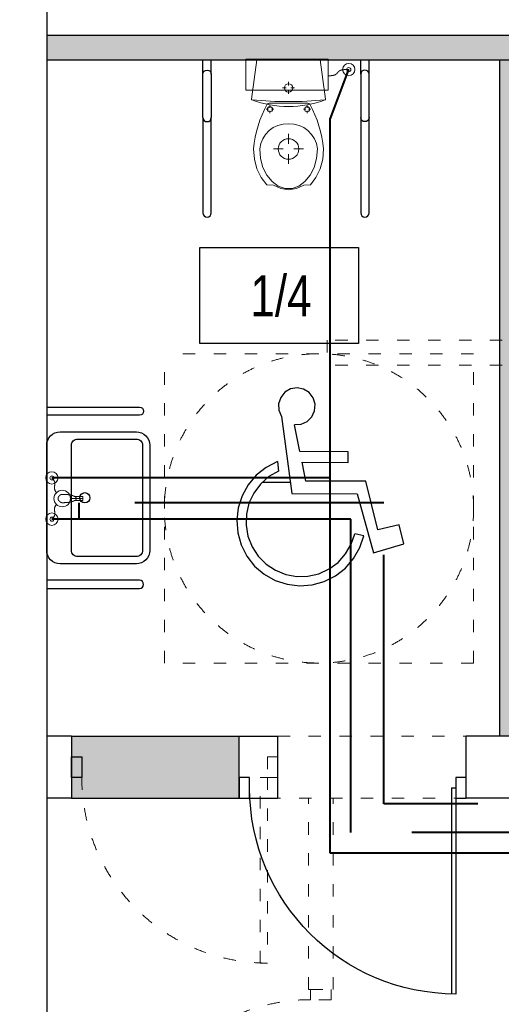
# Model space of a CAD drawing. Header units: millimetres. Extents: x 3698380 to 4312681, y 939872 to 1104488.
# Tile 6 of 93: x 3855084 to 3857420, y 1046630 to 1051404. Entities that reach past the tile are written whole.
import ezdxf

# ---------------------------------------------------------------- set-up
doc = ezdxf.new("R2010")
doc.units = ezdxf.units.MM
doc.header["$LTSCALE"] = 10
for name, pattern in [('ACAD_ISO03W100', [30, 12, -18]), ('CENTER', [2, 1.25, -0.25, 0.25, -0.25]), ('H2OCW', [0]), ('H2OCYR', [181.05, 120.7, -60.35]), ('H2OHW', [371.354, 250.4, -60.35, 0.254, -60.35])]:
    doc.linetypes.add(name, pattern=pattern)
for name, color, linetype, lineweight in [('0 20 cienka', 8, 'Continuous', 20), ('a_sc_nośna', 2, 'Continuous', 100), ('bloki', 214, 'Continuous', 13), ('SAN_Odbiorniki H2O na rzucie', 7, 'Continuous', 13), ('SAN_Przewody ciepłej wody H2O na rzucie', 1, 'Continuous', 40), ('SAN_Przewody zimnej wody H2O na rzucie', 5, 'Continuous', 40), ('SAN_Przybory H2O na rzucie', 7, 'Continuous', 13)]:
    doc.layers.add(name, color=color, linetype=linetype, lineweight=lineweight)
for name, color, linetype in [('15_LINIA_CIENKA', 1, 'Continuous'), ('A_bloki', 252, 'Continuous'), ('A_kreskowanie', 8, 'Continuous'), ('A_opis_pom', 3, 'Continuous'), ('A_sc_istn', 252, 'Continuous'), ('A_sc_proj', 2, 'Continuous'), ('A_stolarka', 252, 'Continuous'), ('A_wymiary', 1, 'Continuous'), ('MUREK', 6, 'Continuous'), ('SAN_Piony H2O na rzucie', 8, 'Continuous'), ('W', 8, 'CENTER')]:
    doc.layers.add(name, color=color, linetype=linetype)
doc.layers.add('SAN_Przewody cyrkulacji H2O na rzucie', color=7, linetype='Continuous', lineweight=40, true_color=0x800080)
doc.styles.add('Strzałki', font='ic-isocp.shx', dxfattribs={"width": 0.8})

# ---------------------------------------------------------------- blocks, each defined once
blk = doc.blocks.new('drzwiniepe')
at = {"layer": 'A_stolarka', "ltscale": 2}
for p, q in [((1098870.7, 962140.2), (1098870.7, 963140)), ((1098890.7, 962140.2), (1098890.7, 963140.2)), ((1098870.7, 962140.2), (1098890.7, 962140.2))]:
    blk.add_line(p, q, dxfattribs=at)
for points in [[(1097840.7, 962190.2), (1097890.7, 962190.2), (1097890.7, 962090.2), (1097840.7, 962090.2)], [(1098890.7, 962190.2), (1098940.7, 962190.2), (1098940.7, 962090.2), (1098890.7, 962090.2)]]:
    blk.add_lwpolyline(points, close=True, dxfattribs=at)
blk.add_arc((1098890.7, 962140.2), 1000, 90, 180, dxfattribs=at)
blk = doc.blocks.new('UMY2')
for points in [[(-25.5, 0), (25.5, 0, -0.414214), (32, -6.5), (32, -43.5, -0.414214), (25.5, -50), (-25.5, -50, -0.414214), (-32, -43.5), (-32, -6.5, -0.414214)], [(-25.5, -12), (25.5, -12, -0.414214), (28.5, -15), (28.5, -43.5, -0.414214), (25.5, -46.5), (-25.5, -46.5, -0.414214), (-28.5, -43.5), (-28.5, -15, -0.414214)]]:
    blk.add_lwpolyline(points, format="xyb", close=True)
blk.add_circle((0, -18.5), 2.5)
blk = doc.blocks.new('A$C39F57054')
at = {"layer": '15_LINIA_CIENKA', "color": 8, "lineweight": 25}
for p, q in [((24.42, 79.99), (21.78, 79.55)), ((27.04, 79.47), (24.42, 79.99)), ((17.79, 76.13), (16.95, 73.6)), ((19.47, 78.21), (17.79, 76.13)), ((21.78, 79.55), (19.47, 78.21)), ((29.31, 78.06), (27.04, 79.47)), ((30.93, 75.93), (29.31, 78.06)), ((31.69, 73.37), (30.93, 75.93)), ((16.95, 73.6), (17.06, 70.93)), ((31.5, 70.7), (31.69, 73.37)), ((17.06, 70.93), (18.1, 68.47)), ((18.1, 68.47), (22.27, 37.34)), ((28.47, 66.41), (30.38, 68.28)), ((30.38, 68.28), (31.5, 70.7)), ((25.53, 54.23), (23.33, 65.02)), ((23.35, 65.19), (26.02, 65.33)), ((26.02, 65.33), (28.47, 66.41)), ((45.01, 54.15), (25.53, 54.23)), ((45, 49.89), (45.01, 54.15)), ((11.91, 47.86), (7.93, 44.7)), ((16.44, 50.18), (11.91, 47.86)), ((16.44, 50.18), (16.95, 46.37)), ((27.96, 42.35), (26.4, 49.97)), ((26.4, 49.97), (45, 49.89)), ((7.93, 44.7), (4.64, 40.82)), ((13.02, 44.12), (9.62, 41.12)), ((16.95, 46.37), (13.02, 44.12)), ((4.64, 40.82), (2.16, 36.38)), ((9.62, 41.12), (6.9, 37.49)), ((52.21, 42.25), (27.96, 42.35)), ((57.02, 22.69), (52.21, 42.25)), ((2.16, 36.38), (0.59, 31.55)), ((6.9, 37.49), (4.97, 33.4)), ((22.27, 37.34), (48.72, 37.23)), ((48.72, 37.23), (55.24, 13.3)), ((4.97, 33.4), (3.91, 28.99)), ((0.59, 31.55), (0, 26.5)), ((3.91, 28.99), (3.76, 24.47)), ((0, 26.5), (0.4, 21.43)), ((3.76, 24.47), (4.53, 20)), ((65.68, 24.58), (57.02, 22.69)), ((67.54, 17.02), (65.68, 24.58)), ((0.4, 21.43), (1.78, 16.53)), ((4.53, 20), (6.19, 15.79)), ((46.3, 16.77), (47.74, 21.06)), ((51.37, 20.24), (47.74, 21.06)), ((49.76, 15.42), (51.37, 20.24)), ((1.78, 16.53), (4.08, 12)), ((44.01, 12.86), (46.3, 16.77)), ((55.24, 13.3), (67.54, 17.02)), ((4.08, 12), (7.23, 8)), ((6.19, 15.79), (8.66, 11.99)), ((8.66, 11.99), (11.85, 8.78)), ((40.98, 9.49), (44.01, 12.86)), ((47.25, 11), (49.76, 15.42)), ((7.23, 8), (11.09, 4.69)), ((11.85, 8.78), (15.62, 6.27)), ((37.34, 6.8), (40.98, 9.49)), ((43.92, 7.15), (47.25, 11)), ((11.09, 4.69), (15.52, 2.2)), ((15.62, 6.27), (19.83, 4.58)), ((19.83, 4.58), (24.28, 3.77)), ((28.81, 3.89), (33.22, 4.91)), ((33.22, 4.91), (37.34, 6.8)), ((35.37, 1.74), (39.91, 4.02)), ((39.91, 4.02), (43.92, 7.15)), ((15.52, 2.2), (20.35, 0.61)), ((20.35, 0.61), (25.4, 0)), ((24.28, 3.77), (28.81, 3.89)), ((25.4, 0), (30.47, 0.38)), ((30.47, 0.38), (35.37, 1.74))]:
    blk.add_line(p, q, dxfattribs=at)
at = {"layer": 'W', "color": 8, "linetype": 'Continuous', "ltscale": 4}
blk.add_line((21.69, 41.7), (10.28, 41.7), dxfattribs=at)
blk = doc.blocks.new('d')
at = {"layer": 'A_kreskowanie', "ltscale": 2}
h = blk.add_hatch(color=252, dxfattribs=at)
h.dxf.hatch_style = 1
h.paths.add_polyline_path([(3731432.76, 791007.02), (3731312.76, 791007.02), (3731312.76, 789647.02), (3731432.76, 789647.02)])
h.paths.add_polyline_path([(3732874.74, 789327.02), (3732874.74, 789347.02), (3731432.76, 789347.02), (3731432.76, 789227.02), (3732874.74, 789227.02)])
h.paths.add_polyline_path([(3732754.74, 789227.02), (3732634.74, 789227.02), (3732634.74, 789127.02), (3732754.74, 789127.02)])
h.paths.add_polyline_path([(3734281.53, 789347.02), (3733874.74, 789347.02), (3733874.74, 789227.02), (3734281.53, 789227.02)])
h.paths.add_polyline_path([(3734161.53, 791007.02), (3734041.53, 791007.02), (3734041.53, 790927.02), (3734041.53, 790357.02), (3734041.53, 789347.02), (3734161.53, 789347.02)])
h.paths.add_polyline_path([(3736381.9, 791007.02), (3736261.9, 791007.02), (3736261.9, 789347.02), (3735463.65, 789347.02), (3735314.74, 789347.02), (3735314.74, 789227.02), (3736381.9, 789227.02)])
h.paths.add_polyline_path([(3735583.65, 789227.02), (3735463.65, 789227.02), (3735463.65, 787727.02), (3735583.65, 787727.02)])
h.paths.add_polyline_path([(3732754.74, 788122.56), (3732634.74, 788122.56), (3732634.74, 787727.02), (3732754.74, 787727.02)])
h.paths.add_polyline_path([(3731432.76, 789527.02), (3731312.76, 789527.02), (3731312.76, 787727.02), (3731432.76, 787727.02)])
h.paths.add_polyline_path([(3730049.12, 787727.02), (3729235.08, 787727.02), (3729235.08, 787627.02), (3729285.08, 787627.02), (3729285.08, 787527.02, 0.0278424), (3729290.65, 787427.02), (3730049.12, 787427.02)])
h.paths.add_polyline_path([(3729285.08, 787527.02), (3729235.08, 787527.02), (3729235.08, 787427.02), (3729290.65, 787427.02, -0.0278424)], flags=17)
h.paths.add_polyline_path([(3729285.08, 787627.02), (3729235.08, 787627.02), (3729235.08, 787527.02), (3729285.08, 787527.02)], flags=17)
h.paths.add_polyline_path([(3729114.74, 784607.02), (3728714.74, 784607.02), (3728714.74, 783607.02), (3729114.74, 783607.02)])
h.paths.add_polyline_path([(3729220.66, 783607.02), (3729114.74, 783607.02), (3729114.74, 783487.02), (3729220.66, 783487.02)])
h.paths.add_polyline_path([(3729309.74, 783607.02), (3729220.66, 783607.02), (3729220.66, 783487.02), (3729309.74, 783487.02)])
h.paths.add_polyline_path([(3732204.74, 783607.02), (3730709.74, 783607.02), (3730709.74, 783487.02), (3732204.74, 783487.02)])
h.paths.add_polyline_path([(3732324.74, 783707.02), (3732204.74, 783707.02), (3732204.74, 781627.02), (3732324.74, 781627.02)])
h.paths.add_polyline_path([(3735344.74, 786027.02), (3735224.74, 786027.02), (3732324.74, 786027.02), (3732324.74, 785907.02), (3735224.74, 785907.02), (3735224.74, 781627.02), (3735344.74, 781627.02)])
h.paths.add_polyline_path([(3744114.74, 791127.02), (3735314.74, 791127.02), (3735314.74, 791007.02), (3744114.74, 791007.02)])
h.paths.add_polyline_path([(3740100.05, 791007.02), (3739980.05, 791007.02), (3739980.05, 787727.02), (3740100.05, 787727.02)])
h.paths.add_polyline_path([(3742214.74, 791007.02), (3742094.74, 791007.02), (3742094.74, 787727.02), (3742214.74, 787727.02)])
h.paths.add_polyline_path([(3727024.74, 793327.02), (3726904.74, 793327.02), (3726904.74, 789127.02), (3727024.74, 789127.02)])
h = blk.add_hatch(color=252, dxfattribs=at)
h.dxf.hatch_style = 1
h.paths.add_polyline_path([(3733274.74, 791127.02), (3729114.74, 791127.02), (3729114.74, 791007.02), (3732204.74, 791007.02), (3733274.74, 791007.02)])
h.paths.add_polyline_path([(3733394.74, 791127.02), (3733274.74, 791127.02), (3733274.74, 791007.02), (3733394.74, 791007.02)])
h.paths.add_polyline_path([(3735194.74, 791127.02), (3733394.74, 791127.02), (3733394.74, 791007.02), (3733824.74, 791007.02), (3734041.53, 791007.02), (3735194.74, 791007.02)])
h.paths.add_polyline_path([(3735314.74, 791127.02), (3735194.74, 791127.02), (3735194.74, 791007.02), (3735314.74, 791007.02)])
h.paths.add_polyline_path([(3731432.76, 789647.02), (3731312.76, 789647.02), (3731312.76, 789527.02), (3731432.76, 789527.02)])
at = {"color": 252}
blk.add_lwpolyline([(3729235.08, 787527.02), (3729235.08, 787627.02), (3729285.08, 787627.02), (3729285.08, 787527.02)], close=True, dxfattribs=at)
at = {"layer": '0 20 cienka', "color": 252, "linetype": 'ACAD_ISO03W100', "ltscale": 0.5}
for p, q in [((3729685.48, 788081.68), (3729685.48, 789581.68)), ((3731185.48, 789581.68), (3729685.48, 789581.68)), ((3731185.48, 788081.68), (3731185.48, 789581.68)), ((3731185.48, 788081.68), (3729685.48, 788081.68)), ((3730235.08, 787727.02), (3731149.12, 787727.02)), ((3731149.12, 787427.02), (3730235.08, 787427.02))]:
    blk.add_line(p, q, dxfattribs=at)
for points in [[(3733274.74, 789647.02), (3730474.74, 789647.02)], [(3730474.74, 789647.02), (3730474.74, 789527.02)], [(3733274.74, 789527.02), (3730474.74, 789527.02)], [(3730384.74, 786499.45), (3730384.74, 787427.02)], [(3730504.74, 786499.45), (3730504.74, 787427.02)], [(3730384.74, 786499.45), (3730504.74, 786499.45)]]:
    blk.add_lwpolyline(points, dxfattribs=at)
for points in [[(3730235.08, 787627.02), (3730185.08, 787627.02), (3730185.08, 787527.02), (3730235.08, 787527.02)], [(3730150.08, 786627.02), (3730150.08, 787527.02), (3730185.08, 787527.02), (3730185.08, 786627.02)], [(3730394.74, 786499.45), (3730494.74, 786499.45), (3730494.74, 786449.45), (3730394.74, 786449.45)]]:
    blk.add_lwpolyline(points, close=True, dxfattribs=at)
blk.add_circle((3730435.48, 788831.68), 750, dxfattribs=at)
for centre, start, end in [((3730185.08, 787527.02), 180, 270), ((3730394.74, 785549.45), 90, 180)]:
    blk.add_arc(centre, 900, start, end, dxfattribs=at)
at = {"layer": 'A_bloki', "color": 252}
for points in [[(3729872.88, 790937.02), (3729872.88, 791007.02)], [(3729912.88, 790937.02), (3729912.88, 791007.02)], [(3730638.17, 790937.02), (3730638.17, 791007.02)], [(3730678.17, 790937.02), (3730678.17, 791007.02)]]:
    blk.add_lwpolyline(points, dxfattribs=at)
for points in [[(3729872.88, 790727.02), (3729872.88, 790937.02, -1), (3729912.88, 790937.02), (3729912.88, 790727.02)], [(3730678.17, 790727.02), (3730678.17, 790937.02, 1), (3730638.17, 790937.02), (3730638.17, 790727.02)], [(3729872.88, 790727.02), (3729872.88, 790264.53, 1), (3729912.88, 790264.53), (3729912.88, 790727.02)], [(3729872.88, 790727.02), (3729872.88, 790727.02, 1), (3729912.88, 790727.02), (3729912.88, 790727.02)], [(3730638.17, 790727.02), (3730638.17, 790264.53, 1), (3730678.17, 790264.53), (3730678.17, 790727.02)], [(3730678.17, 790727.02), (3730678.17, 790727.02, -1), (3730638.17, 790727.02), (3730638.17, 790727.02)], [(3729114.74, 789323.19), (3729564.74, 789323.19, -1), (3729564.74, 789283.19), (3729114.74, 789283.19)], [(3729114.74, 788443.19), (3729564.74, 788443.19, 1), (3729564.74, 788483.19), (3729114.74, 788483.19)]]:
    blk.add_lwpolyline(points, format="xyb", dxfattribs=at)
at = {"layer": 'A_opis_pom', "color": 252, "ltscale": 2}
blk.add_lwpolyline([(3729858.27, 790096.2), (3730627.2, 790096.2), (3730627.2, 789630.78), (3729858.27, 789630.78)], close=True, dxfattribs=at)
at = {"layer": 'A_sc_istn', "color": 252}
for p, q in [((3730049.12, 787727.02), (3730235.08, 787727.02)), ((3730049.12, 787427.02), (3730235.08, 787427.02))]:
    blk.add_line(p, q, dxfattribs=at)
for points in [[(3729114.74, 791427.02), (3729114.74, 784607.02)], [(3729114.74, 791007.02), (3729114.74, 787727.02)], [(3729235.08, 787727.02), (3729114.74, 787727.02)], [(3729235.08, 787727.02), (3729235.08, 787427.02)], [(3730235.08, 787727.02), (3730235.08, 787427.02)], [(3732754.74, 787727.02), (3731149.12, 787727.02)], [(3729235.08, 787427.02), (3729114.74, 787427.02)], [(3732754.74, 787427.02), (3731149.12, 787427.02)]]:
    blk.add_lwpolyline(points, dxfattribs=at)
at = {"layer": 'A_sc_proj', "color": 252, "ltscale": 2}
for p, q in [((3729114.74, 791007.02), (3731774.74, 791007.02)), ((3731312.76, 787727.02), (3731312.76, 791007.02)), ((3731312.76, 787727.02), (3731312.76, 791007.02)), ((3729235.08, 787727.02), (3730049.12, 787727.02)), ((3729235.08, 787427.02), (3730049.12, 787427.02))]:
    blk.add_line(p, q, dxfattribs=at)
at = {"layer": 'A_sc_proj', "color": 252, "ltscale": 16}
for p, q in [((3730049.12, 787427.02), (3730049.12, 787727.02)), ((3731149.12, 787427.02), (3731149.12, 787727.02))]:
    blk.add_line(p, q, dxfattribs=at)
at = {"layer": 'A_sc_proj', "color": 252, "ltscale": 2}
for points in [[(3729114.74, 791127.02), (3744114.74, 791127.02)], [(3729114.74, 791007.02), (3744114.74, 791007.02)], [(3729114.74, 791007.02), (3732204.74, 791007.02)]]:
    blk.add_lwpolyline(points, dxfattribs=at)
at = {"layer": 'bloki', "color": 252, "ltscale": 0.5}
for p, q in [((3730108.32, 790815.64), (3730134.88, 791007.02)), ((3730134.88, 791007.02), (3730440.9, 791007.02)), ((3730467.46, 790815.64), (3730440.9, 791007.02)), ((3730287.89, 790881.64), (3730287.89, 790900.13)), ((3730258.4, 790870.64), (3730276.89, 790870.64)), ((3730287.89, 790859.65), (3730287.89, 790841.15)), ((3730317.38, 790870.64), (3730298.88, 790870.64)), ((3730287.89, 790797.02), (3730193.75, 790797.02)), ((3730197.89, 790773.81), (3730197.89, 790785.23)), ((3730287.89, 790797.02), (3730382.02, 790797.02)), ((3730377.89, 790773.81), (3730377.89, 790785.23)), ((3730179.68, 790767.02), (3730191.1, 790767.02)), ((3730197.89, 790760.24), (3730197.89, 790748.82)), ((3730216.09, 790767.02), (3730204.67, 790767.02)), ((3730359.68, 790767.02), (3730371.1, 790767.02)), ((3730377.89, 790760.24), (3730377.89, 790748.82)), ((3730396.09, 790767.02), (3730384.67, 790767.02)), ((3730287.89, 790647.34), (3730287.89, 790599.95)), ((3730122.15, 790525.01), (3730117.89, 790574.52)), ((3730151.96, 790528.45), (3730147.89, 790574.52)), ((3730215.07, 790574.52), (3730262.46, 790574.52)), ((3730287.89, 790501.71), (3730287.89, 790549.1)), ((3730360.7, 790574.52), (3730313.31, 790574.52)), ((3730427.89, 790574.52), (3730423.82, 790528.45)), ((3730457.89, 790574.52), (3730453.63, 790525.01)), ((3730134.72, 790477.98), (3730122.15, 790525.01)), ((3730163.92, 790485.06), (3730151.96, 790528.45)), ((3730423.82, 790528.45), (3730411.85, 790485.06)), ((3730453.63, 790525.01), (3730441.05, 790477.98)), ((3730154.98, 790435.8), (3730134.72, 790477.98)), ((3730183.1, 790446.87), (3730163.92, 790485.06)), ((3730411.85, 790485.06), (3730392.68, 790446.87)), ((3730441.05, 790477.98), (3730420.8, 790435.8)), ((3730181.89, 790400.56), (3730154.98, 790435.8)), ((3730208.36, 790416.1), (3730183.1, 790446.87)), ((3730238.24, 790394.53), (3730208.36, 790416.1)), ((3730367.42, 790416.1), (3730337.53, 790394.53)), ((3730392.68, 790446.87), (3730367.42, 790416.1)), ((3730420.8, 790435.8), (3730393.88, 790400.56)), ((3730214.13, 790399.06), (3730181.89, 790400.56)), ((3730250.06, 790382.6), (3730214.13, 790399.06)), ((3730271.01, 790383.43), (3730238.24, 790394.53)), ((3730287.89, 790377.02), (3730250.06, 790382.6)), ((3730304.76, 790383.43), (3730271.01, 790383.43)), ((3730325.72, 790382.6), (3730287.89, 790377.02)), ((3730337.53, 790394.53), (3730304.76, 790383.43)), ((3730361.65, 790399.06), (3730325.72, 790382.6)), ((3730393.88, 790400.56), (3730361.65, 790399.06))]:
    blk.add_line(p, q, dxfattribs=at)
for centre, radius, start, end in [((3730287.89, 790870.64), 20.24, 0, 180), ((3730287.89, 790870.64), 20.24, 180, 0), ((3730111.27, 790815.12), 3, 170.04995, 249.83789), ((3730111.4, 790815.83), 3, 173.7411, 264.29427), ((3730289.52, 791300.56), 520.13, 249.83789, 269.82045), ((3730287.89, 792582.22), 1778.18, 264.29427, 270), ((3730674.75, 790521.59), 559.38, 151.10848, 174.57011), ((3730193.75, 790787.02), 10, 90, 151.10848), ((3730287.89, 792582.22), 1778.18, 270, 275.70573), ((3730286.26, 791300.56), 520.13, 270.17955, 290.16211), ((3730382.02, 790787.02), 10, 28.89152, 90), ((3729901.02, 790521.59), 559.38, 5.42989, 28.89152), ((3730197.89, 790767.02), 12.49, 0, 180), ((3730197.89, 790767.02), 12.49, 180, 0), ((3730377.89, 790767.02), 12.49, 0, 180), ((3730377.89, 790767.02), 12.49, 180, 0), ((3730282.71, 790561.69), 135.43, 87.80781, 174.56404), ((3730293.07, 790561.69), 135.43, 5.43596, 92.19219), ((3730287.89, 790574.52), 50, 0, 180), ((3730287.89, 790574.52), 50, 180, 0)]:
    blk.add_arc(centre, radius, start, end, dxfattribs=at)
at = {"layer": 'bloki', "color": 252}
for centre, start, end in [((3730464.37, 790815.83), 275.70573, 6.2589), ((3730464.5, 790815.12), 290.16211, 9.95005)]:
    blk.add_arc(centre, 3, start, end, dxfattribs=at)
at = {"layer": 'A_bloki', "color": 252, "xscale": 10, "yscale": 10, "zscale": 10, "rotation": 89.99999999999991}
blk.add_blockref('UMY2', (3729114.74, 788883.19), dxfattribs=at)
at = {"layer": 'a_sc_nośna', "color": 252, "xscale": -1, "rotation": 180}
blk.add_blockref('drzwiniepe', (2632208.37, 1749617.18), dxfattribs=at)
at = {"layer": 'MUREK', "color": 252, "ltscale": 30, "xscale": 11.99999999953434, "yscale": 11.99999999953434, "zscale": 11.99999999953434}
blk.add_blockref('A$C39F57054', (3730036.44, 788456.3), dxfattribs=at)
at = {"layer": 'A_opis_pom', "color": 252, "insert": (3730251.26, 789861.03), "char_height": 200, "attachment_point": 5, "style": 'Strzałki', "bg_fill": 3, "box_fill_scale": 1.2, "bg_fill_color": 256, "bg_fill_transparency": 10554628}
blk.add_mtext('1/4', dxfattribs=at)
blk = doc.blocks.new('BATCZST')
at = {"layer": 'SAN_Odbiorniki H2O na rzucie', "true_color": 0x000000}
for points in [[(0, -100), (0, -40)], [(-10, -60), (-10, -100), (10, -100), (10, -60)]]:
    blk.add_lwpolyline(points, dxfattribs=at)
for centre, radius in [((-100, 50), 10), ((100, 50), 10), ((0, 0), 40)]:
    blk.add_circle(centre, radius, dxfattribs=at)
at = {"layer": 'SAN_Odbiorniki H2O na rzucie', "linetype": 'Continuous', "true_color": 0x000000}
for points in [[(-30, 30), (-33.6, 32.2), (-37.1, 34), (-40.4, 35.4), (-43.5, 36.3), (-46.5, 37), (-49.4, 37.3), (-52.1, 37.5), (-54.8, 37.4), (-57.4, 37.2), (-60, 36.9), (-62.5, 36.6), (-65, 36.2), (-67.5, 36), (-70, 35.8), (-72.6, 35.8), (-75.2, 35.9), (-77.9, 36.3), (-80.6, 37), (-83.5, 38.1), (-86.5, 39.5), (-89.6, 41.3), (-92.9, 43.7), (-96.4, 46.6), (-100, 50)], [(30, 30), (33.6, 32.2), (37.1, 34), (40.4, 35.4), (43.5, 36.3), (46.5, 37), (49.4, 37.3), (52.1, 37.5), (54.8, 37.4), (57.4, 37.2), (60, 36.9), (62.5, 36.6), (65, 36.2), (67.5, 36), (70, 35.8), (72.6, 35.8), (75.2, 35.9), (77.9, 36.3), (80.6, 37), (83.5, 38.1), (86.5, 39.5), (89.6, 41.3), (92.9, 43.7), (96.4, 46.6), (100, 50)]]:
    blk.add_spline(points, degree=3, dxfattribs=at)
at = {"layer": 'SAN_Odbiorniki H2O na rzucie', "true_color": 0x000000}
blk.add_spline([(-20, 0), (-20, -0.6), (-20, -1.2), (-20, -1.8), (-20, -2.4), (-20, -3), (-20, -3.6), (-20, -4.2), (-20, -4.8), (-20, -5.4), (-20, -6), (-20, -6.6), (-20, -7.2), (-20, -7.8), (-20, -8.4), (-20, -9), (-20, -9.6), (-20, -10.2), (-19.9, -10.8), (-19.9, -11.4), (-19.9, -12), (-19.9, -12.6), (-19.9, -13.2), (-19.9, -13.8), (-19.9, -14.4), (-19.8, -15), (-19.8, -15.6), (-19.8, -16.2), (-19.8, -16.8), (-19.8, -17.4), (-19.7, -18), (-19.7, -18.6), (-19.7, -19.2), (-19.6, -19.8), (-19.6, -20.4), (-19.6, -21), (-19.5, -21.6), (-19.5, -22.2), (-19.5, -22.8), (-19.4, -23.4), (-19.4, -24), (-19.3, -24.6), (-19.3, -25.2), (-19.2, -25.8), (-19.1, -26.4), (-19.1, -27), (-19, -27.6), (-19, -28.2), (-18.9, -28.8), (-18.8, -29.4), (-18.8, -30), (-18.7, -30.6), (-18.6, -31.2), (-18.5, -31.8), (-18.4, -32.4), (-18.3, -33), (-18.2, -33.6), (-18.1, -34.2), (-18, -34.8), (-17.9, -35.4), (-17.8, -36), (-17.7, -36.6), (-17.6, -37.2), (-17.5, -37.8), (-17.4, -38.4), (-17.3, -39), (-17.1, -39.6), (-17, -40.2), (-16.9, -40.8), (-16.7, -41.4), (-16.6, -42), (-16.4, -42.6), (-16.3, -43.2), (-16.1, -43.8), (-15.9, -44.4), (-15.8, -45), (-15.6, -45.6), (-15.4, -46.2), (-15.3, -46.8), (-15.1, -47.4), (-14.9, -48), (-14.7, -48.6), (-14.5, -49.2), (-14.3, -49.8), (-14.1, -50.4), (-13.9, -51), (-13.6, -51.6), (-13.4, -52.2), (-13.2, -52.8), (-13, -53.4), (-12.7, -54), (-12.5, -54.6), (-12.2, -55.2), (-12, -55.8), (-11.7, -56.4), (-11.4, -57), (-11.2, -57.6), (-10.9, -58.2), (-10.6, -58.8), (-10.3, -59.4), (-10, -60), (-10, -60.3), (-10, -60.6), (-9.9, -60.9), (-9.9, -61.2), (-9.9, -61.4), (-9.8, -61.7), (-9.7, -62), (-9.6, -62.2), (-9.5, -62.5), (-9.4, -62.7), (-9.3, -62.9), (-9.2, -63.2), (-9.1, -63.4), (-8.9, -63.6), (-8.8, -63.8), (-8.6, -64), (-8.5, -64.2), (-8.3, -64.4), (-8.1, -64.6), (-7.9, -64.8), (-7.7, -65), (-7.5, -65.1), (-7.3, -65.3), (-7.1, -65.5), (-6.9, -65.6), (-6.6, -65.8), (-6.4, -65.9), (-6.2, -66), (-5.9, -66.2), (-5.7, -66.3), (-5.4, -66.4), (-5.2, -66.5), (-4.9, -66.6), (-4.6, -66.7), (-4.4, -66.8), (-4.1, -66.9), (-3.8, -67), (-3.5, -67.1), (-3.2, -67.1), (-3, -67.2), (-2.7, -67.3), (-2.4, -67.3), (-2.1, -67.4), (-1.8, -67.4), (-1.5, -67.4), (-1.2, -67.5), (-0.9, -67.5), (-0.6, -67.5), (-0.3, -67.5), (0, -67.5), (0.3, -67.5), (0.6, -67.5), (0.9, -67.5), (1.2, -67.5), (1.5, -67.4), (1.8, -67.4), (2.1, -67.4), (2.4, -67.3), (2.7, -67.3), (3, -67.2), (3.2, -67.1), (3.5, -67.1), (3.8, -67), (4.1, -66.9), (4.4, -66.8), (4.6, -66.7), (4.9, -66.6), (5.2, -66.5), (5.4, -66.4), (5.7, -66.3), (5.9, -66.2), (6.2, -66), (6.4, -65.9), (6.6, -65.8), (6.9, -65.6), (7.1, -65.5), (7.3, -65.3), (7.5, -65.1), (7.7, -65), (7.9, -64.8), (8.1, -64.6), (8.3, -64.4), (8.5, -64.2), (8.6, -64), (8.8, -63.8), (8.9, -63.6), (9.1, -63.4), (9.2, -63.2), (9.3, -62.9), (9.4, -62.7), (9.5, -62.5), (9.6, -62.2), (9.7, -62), (9.8, -61.7), (9.9, -61.4), (9.9, -61.2), (9.9, -60.9), (10, -60.6), (10, -60.3), (10, -60), (10.3, -59.4), (10.6, -58.8), (10.9, -58.2), (11.2, -57.6), (11.4, -57), (11.7, -56.4), (12, -55.8), (12.2, -55.2), (12.5, -54.6), (12.7, -54), (13, -53.4), (13.2, -52.8), (13.4, -52.2), (13.6, -51.6), (13.9, -51), (14.1, -50.4), (14.3, -49.8), (14.5, -49.2), (14.7, -48.6), (14.9, -48), (15.1, -47.4), (15.3, -46.8), (15.4, -46.2), (15.6, -45.6), (15.8, -45), (15.9, -44.4), (16.1, -43.8), (16.3, -43.2), (16.4, -42.6), (16.6, -42), (16.7, -41.4), (16.9, -40.8), (17, -40.2), (17.1, -39.6), (17.3, -39), (17.4, -38.4), (17.5, -37.8), (17.6, -37.2), (17.7, -36.6), (17.8, -36), (17.9, -35.4), (18, -34.8), (18.1, -34.2), (18.2, -33.6), (18.3, -33), (18.4, -32.4), (18.5, -31.8), (18.6, -31.2), (18.7, -30.6), (18.7, -30), (18.8, -29.4), (18.9, -28.8), (19, -28.2), (19, -27.6), (19.1, -27), (19.1, -26.4), (19.2, -25.8), (19.3, -25.2), (19.3, -24.6), (19.4, -24), (19.4, -23.4), (19.5, -22.8), (19.5, -22.2), (19.5, -21.6), (19.6, -21), (19.6, -20.4), (19.6, -19.8), (19.7, -19.2), (19.7, -18.6), (19.7, -18), (19.8, -17.4), (19.8, -16.8), (19.8, -16.2), (19.8, -15.6), (19.8, -15), (19.9, -14.4), (19.9, -13.8), (19.9, -13.2), (19.9, -12.6), (19.9, -12), (19.9, -11.4), (19.9, -10.8), (20, -10.2), (20, -9.6), (20, -9), (20, -8.4), (20, -7.8), (20, -7.2), (20, -6.6), (20, -6), (20, -5.4), (20, -4.8), (20, -4.2), (20, -3.6), (20, -3), (20, -2.4), (20, -1.8), (20, -1.2), (20, -0.6), (20, 0), (20, 0.3), (20, 0.6), (20, 0.9), (20, 1.2), (19.9, 1.5), (19.9, 1.8), (19.9, 2.1), (19.8, 2.4), (19.8, 2.7), (19.7, 3), (19.7, 3.3), (19.6, 3.6), (19.5, 3.9), (19.4, 4.2), (19.4, 4.5), (19.3, 4.8), (19.2, 5.1), (19.1, 5.3), (19, 5.6), (18.9, 5.9), (18.8, 6.2), (18.7, 6.5), (18.5, 6.8), (18.4, 7.1), (18.3, 7.3), (18.1, 7.6), (18, 7.9), (17.9, 8.2), (17.7, 8.5), (17.6, 8.7), (17.4, 9), (17.3, 9.3), (17.1, 9.5), (16.9, 9.8), (16.8, 10.1), (16.6, 10.3), (16.4, 10.6), (16.2, 10.9), (16, 11.1), (15.8, 11.4), (15.6, 11.6), (15.4, 11.9), (15.2, 12.1), (15, 12.3), (14.8, 12.6), (14.6, 12.8), (14.4, 13.1), (14.2, 13.3), (14, 13.5), (13.7, 13.7), (13.5, 14), (13.3, 14.2), (13.1, 14.4), (12.8, 14.6), (12.6, 14.8), (12.3, 15), (12.1, 15.2), (11.9, 15.4), (11.6, 15.6), (11.4, 15.8), (11.1, 16), (10.9, 16.2), (10.6, 16.4), (10.3, 16.6), (10.1, 16.8), (9.8, 16.9), (9.5, 17.1), (9.3, 17.3), (9, 17.4), (8.7, 17.6), (8.5, 17.7), (8.2, 17.9), (7.9, 18), (7.6, 18.1), (7.3, 18.3), (7.1, 18.4), (6.8, 18.5), (6.5, 18.7), (6.2, 18.8), (5.9, 18.9), (5.6, 19), (5.3, 19.1), (5.1, 19.2), (4.8, 19.3), (4.5, 19.4), (4.2, 19.4), (3.9, 19.5), (3.6, 19.6), (3.3, 19.7), (3, 19.7), (2.7, 19.8), (2.4, 19.8), (2.1, 19.9), (1.8, 19.9), (1.5, 19.9), (1.2, 20), (0.9, 20), (0.6, 20), (0.3, 20), (0, 20), (-0.3, 20), (-0.6, 20), (-0.9, 20), (-1.2, 20), (-1.5, 19.9), (-1.8, 19.9), (-2.1, 19.9), (-2.4, 19.8), (-2.7, 19.8), (-3, 19.7), (-3.3, 19.7), (-3.6, 19.6), (-3.9, 19.5), (-4.2, 19.4), (-4.5, 19.4), (-4.8, 19.3), (-5.1, 19.2), (-5.3, 19.1), (-5.6, 19), (-5.9, 18.9), (-6.2, 18.8), (-6.5, 18.7), (-6.8, 18.5), (-7.1, 18.4), (-7.3, 18.3), (-7.6, 18.1), (-7.9, 18), (-8.2, 17.9), (-8.5, 17.7), (-8.7, 17.6), (-9, 17.4), (-9.3, 17.3), (-9.5, 17.1), (-9.8, 16.9), (-10.1, 16.8), (-10.3, 16.6), (-10.6, 16.4), (-10.9, 16.2), (-11.1, 16), (-11.4, 15.8), (-11.6, 15.6), (-11.9, 15.4), (-12.1, 15.2), (-12.3, 15), (-12.6, 14.8), (-12.8, 14.6), (-13.1, 14.4), (-13.3, 14.2), (-13.5, 14), (-13.7, 13.7), (-14, 13.5), (-14.2, 13.3), (-14.4, 13.1), (-14.6, 12.8), (-14.8, 12.6), (-15, 12.3), (-15.2, 12.1), (-15.4, 11.9), (-15.6, 11.6), (-15.8, 11.4), (-16, 11.1), (-16.2, 10.9), (-16.4, 10.6), (-16.6, 10.3), (-16.8, 10.1), (-16.9, 9.8), (-17.1, 9.5), (-17.3, 9.3), (-17.4, 9), (-17.6, 8.7), (-17.7, 8.5), (-17.9, 8.2), (-18, 7.9), (-18.1, 7.6), (-18.3, 7.3), (-18.4, 7.1), (-18.5, 6.8), (-18.7, 6.5), (-18.8, 6.2), (-18.9, 5.9), (-19, 5.6), (-19.1, 5.3), (-19.2, 5.1), (-19.3, 4.8), (-19.4, 4.5), (-19.4, 4.2), (-19.5, 3.9), (-19.6, 3.6), (-19.7, 3.3), (-19.7, 3), (-19.8, 2.7), (-19.8, 2.4), (-19.9, 2.1), (-19.9, 1.8), (-19.9, 1.5), (-20, 1.2), (-20, 0.9), (-20, 0.6), (-20, 0.3), (-20, 0)], degree=3, dxfattribs=at)
blk = doc.blocks.new('ZBPL')
at = {"layer": 'SAN_Przybory H2O na rzucie', "true_color": 0x000000}
blk.add_lwpolyline([(-200, 0), (200, 0), (200, -150), (-200, -150), (-200, 0)], dxfattribs=at)
blk.add_circle((300, -50), 10, dxfattribs=at)
at = {"layer": 'SAN_Przybory H2O na rzucie', "linetype": 'Continuous', "true_color": 0x000000}
blk.add_spline([(200, -80), (201.18805, -79.99701), (202.3524, -79.98808), (203.49335, -79.97327), (204.6112, -79.95264), (205.70625, -79.92625), (206.7788, -79.89416), (207.82915, -79.85643), (208.8576, -79.81312), (209.86445, -79.76429), (210.85, -79.71), (211.81455, -79.65031), (212.7584, -79.58528), (213.68185, -79.51497), (214.5852, -79.43944), (215.46875, -79.35875), (216.3328, -79.27296), (217.17765, -79.18213), (218.0036, -79.08632), (218.81095, -78.98559), (219.6, -78.88), (220.37105, -78.76961), (221.1244, -78.65448), (221.86035, -78.53467), (222.5792, -78.41024), (223.28125, -78.28125), (223.9668, -78.14776), (224.63615, -78.00983), (225.2896, -77.86752), (225.92745, -77.72089), (226.55, -77.57), (227.15755, -77.41491), (227.7504, -77.25568), (228.32885, -77.09237), (228.8932, -76.92504), (229.44375, -76.75375), (229.9808, -76.57856), (230.50465, -76.39953), (231.0156, -76.21672), (231.51395, -76.03019), (232, -75.84), (232.47405, -75.64621), (232.9364, -75.44888), (233.38735, -75.24807), (233.8272, -75.04384), (234.25625, -74.83625), (234.6748, -74.62536), (235.08315, -74.41123), (235.4816, -74.19392), (235.87045, -73.97349), (236.25, -73.75), (236.62055, -73.52351), (236.9824, -73.29408), (237.33585, -73.06177), (237.6812, -72.82664), (238.01875, -72.58875), (238.3488, -72.34816), (238.67165, -72.10493), (238.9876, -71.85912), (239.29695, -71.61079), (239.6, -71.36), (239.89705, -71.10681), (240.1884, -70.85128), (240.47435, -70.59347), (240.7552, -70.33344), (241.03125, -70.07125), (241.3028, -69.80696), (241.57015, -69.54063), (241.8336, -69.27232), (242.09345, -69.00209), (242.35, -68.73), (242.60355, -68.45611), (242.8544, -68.18048), (243.10285, -67.90317), (243.3492, -67.62424), (243.59375, -67.34375), (243.8368, -67.06176), (244.07865, -66.77833), (244.3196, -66.49352), (244.55995, -66.20739), (244.8, -65.92), (245.04005, -65.63141), (245.2804, -65.34168), (245.52135, -65.05087), (245.7632, -64.75904), (246.00625, -64.46625), (246.2508, -64.17256), (246.49715, -63.87803), (246.7456, -63.58272), (246.99645, -63.28669), (247.25, -62.99), (247.50655, -62.69271), (247.7664, -62.39488), (248.02985, -62.09657), (248.2972, -61.79784), (248.56875, -61.49875), (248.8448, -61.19936), (249.12565, -60.89973), (249.4116, -60.59992), (249.70295, -60.29999), (250, -60), (250.30002, -59.70299), (250.60016, -59.41192), (250.90054, -59.12673), (251.20128, -58.84736), (251.5025, -58.57375), (251.80432, -58.30584), (252.10686, -58.04357), (252.41024, -57.78688), (252.71458, -57.53571), (253.02, -57.29), (253.32662, -57.04969), (253.63456, -56.81472), (253.94394, -56.58503), (254.25488, -56.36056), (254.5675, -56.14125), (254.88192, -55.92704), (255.19826, -55.71787), (255.51664, -55.51368), (255.83718, -55.31441), (256.16, -55.12), (256.48522, -54.93039), (256.81296, -54.74552), (257.14334, -54.56533), (257.47648, -54.38976), (257.8125, -54.21875), (258.15152, -54.05224), (258.49366, -53.89017), (258.83904, -53.73248), (259.18778, -53.57911), (259.54, -53.43), (259.89582, -53.28509), (260.25536, -53.14432), (260.61874, -53.00763), (260.98608, -52.87496), (261.3575, -52.74625), (261.73312, -52.62144), (262.11306, -52.50047), (262.49744, -52.38328), (262.88638, -52.26981), (263.28, -52.16), (263.67842, -52.05379), (264.08176, -51.95112), (264.49014, -51.85193), (264.90368, -51.75616), (265.3225, -51.66375), (265.74672, -51.57464), (266.17646, -51.48877), (266.61184, -51.40608), (267.05298, -51.32651), (267.5, -51.25), (267.95302, -51.17649), (268.41216, -51.10592), (268.87754, -51.03823), (269.34928, -50.97336), (269.8275, -50.91125), (270.31232, -50.85184), (270.80386, -50.79507), (271.30224, -50.74088), (271.80758, -50.68921), (272.32, -50.64), (272.83962, -50.59319), (273.36656, -50.54872), (273.90094, -50.50653), (274.44288, -50.46656), (274.9925, -50.42875), (275.54992, -50.39304), (276.11526, -50.35937), (276.68864, -50.32768), (277.27018, -50.29791), (277.86, -50.27), (278.45822, -50.24389), (279.06496, -50.21952), (279.68034, -50.19683), (280.30448, -50.17576), (280.9375, -50.15625), (281.57952, -50.13824), (282.23066, -50.12167), (282.89104, -50.10648), (283.56078, -50.09261), (284.24, -50.08), (284.92882, -50.06859), (285.62736, -50.05832), (286.33574, -50.04913), (287.05408, -50.04096), (287.7825, -50.03375), (288.52112, -50.02744), (289.27006, -50.02197), (290.02944, -50.01728), (290.79938, -50.01331), (291.58, -50.01), (292.37142, -50.00729), (293.17376, -50.00512), (293.98714, -50.00343), (294.81168, -50.00216), (295.6475, -50.00125), (296.49472, -50.00064), (297.35346, -50.00027), (298.22384, -50.00008), (299.10598, -50.00001), (300, -50)], degree=3, dxfattribs=at)
blk = doc.blocks.new('VERTPIPEHOTWATER_H2O_P')
at = {"layer": 'SAN_Przewody ciepłej wody H2O na rzucie', "lineweight": 13, "true_color": 0x000000}
blk.add_circle((0, 0), 30, dxfattribs=at)
blk = doc.blocks.new('VERTPIPECOLDWATER_H2O_P')
at = {"layer": 'SAN_Przewody zimnej wody H2O na rzucie', "lineweight": 13, "true_color": 0x000000}
blk.add_circle((0, 0), 30, dxfattribs=at)

msp = doc.modelspace()

# ---------------------------------------------------------------- block references
at = {"layer": 'A_wymiary'}
msp.add_blockref('d', (126100.4, 260202.7), dxfattribs=at)

# ---------------------------------------------------------------- next in the draw order: linework, layer by layer
at = {"layer": 'SAN_Przewody ciepłej wody H2O na rzucie', "linetype": 'H2OHW', "true_color": 0x000000}
for p, q in [((3855370.5, 1048982.2), (3855240.5, 1048982.2)), ((3856690.5, 1048982.2), (3855370.5, 1048982.2)), ((3856690.5, 1047462.2), (3856690.5, 1048982.2)), ((3859490.5, 1047462.2), (3856690.5, 1047462.2))]:
    msp.add_line(p, q, dxfattribs=at)
at = {"layer": 'SAN_Przewody cyrkulacji H2O na rzucie', "linetype": 'H2OCYR', "true_color": 0x000000}
for p, q in [((3856850.5, 1049062.2), (3855370.5, 1049062.2)), ((3855370.5, 1049062.2), (3855370.5, 1048982.2)), ((3856850.5, 1047602.2), (3856850.5, 1049062.2)), ((3869980.5, 1047602.2), (3856850.5, 1047602.2))]:
    msp.add_line(p, q, dxfattribs=at)
at = {"layer": 'SAN_Przewody zimnej wody H2O na rzucie', "linetype": 'H2OCW', "true_color": 0x000000}
for p, q in [((3856590.5, 1050922.2), (3856680.5, 1051162.2)), ((3856590.5, 1049182.2), (3856590.5, 1050922.2)), ((3856590.5, 1049182.2), (3855240.5, 1049182.2)), ((3856590.5, 1047362.2), (3856590.5, 1049182.2)), ((3859590.5, 1047362.2), (3856590.5, 1047362.2))]:
    msp.add_line(p, q, dxfattribs=at)

# ---------------------------------------------------------------- next in the draw order: block references
at = {"layer": 'SAN_Odbiorniki H2O na rzucie', "true_color": 0x000000}
msp.add_blockref('ZBPL', (3856380.5, 1051212.2), dxfattribs=at)
at = {"layer": 'SAN_Odbiorniki H2O na rzucie', "true_color": 0x000000, "rotation": 90}
msp.add_blockref('BATCZST', (3855290.5, 1049082.2), dxfattribs=at)
at = {"layer": 'SAN_Piony H2O na rzucie', "true_color": 0x000000}
for name, p in [('VERTPIPECOLDWATER_H2O_P', (3856680.5, 1051162.2)), ('VERTPIPECOLDWATER_H2O_P', (3855240.5, 1049182.2)), ('VERTPIPEHOTWATER_H2O_P', (3855240.5, 1048982.2))]:
    msp.add_blockref(name, p, dxfattribs=at)

doc.saveas('drawing.dxf')
